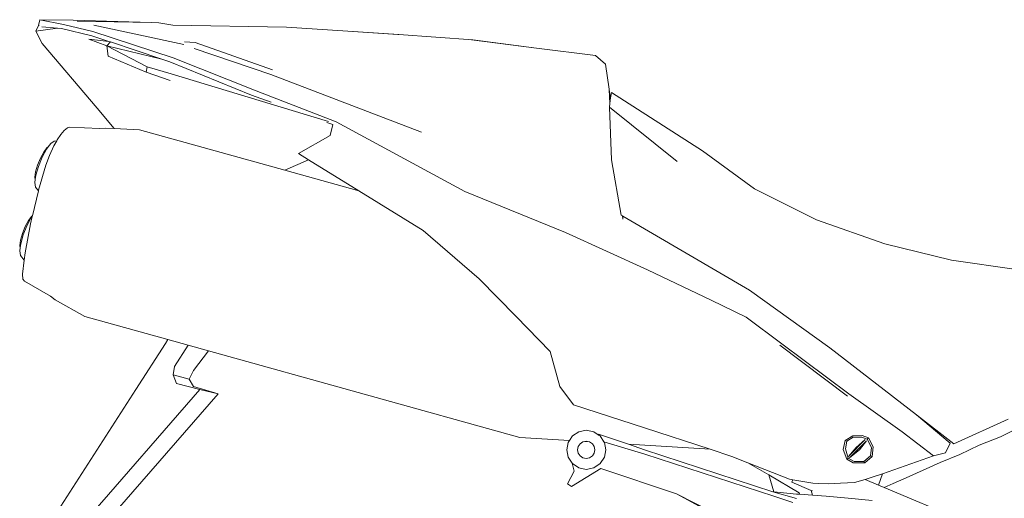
# Model space of a CAD drawing. Header units: inches. Extents: x 1987 to 3775, y 142 to 1299.
# Tile 4 of 50: x 2508 to 2536, y 376 to 390. Entities that reach past the tile are written whole.
import ezdxf

# ---------------------------------------------------------------- set-up
doc = ezdxf.new("R2010")
doc.units = ezdxf.units.IN
doc.header["$MEASUREMENT"] = 0
doc.layers.add('CAR', color=173, linetype='Continuous', lineweight=13)

# ---------------------------------------------------------------- blocks, each defined once
blk = doc.blocks.new('r')
at = {"layer": 'CAR'}
for p, q in [((-12.196, 37.943), (-12.237, 37.778)), ((-11.251, 37.925), (-12.196, 37.943)), ((-12.196, 37.943), (-11.52, 37.804)), ((-9.027, 37.861), (-11.251, 37.925)), ((-9.027, 37.861), (-11.14, 37.905)), ((-8.811, 37.856), (-9.027, 37.861)), ((-8.416, 37.792), (-8.811, 37.856)), ((-12.24, 37.778), (-12.307, 37.617)), ((-11.697, 37.699), (-12.307, 37.617)), ((-12.307, 37.617), (-12.134, 37.263)), ((-12.237, 37.778), (-12.24, 37.778)), ((-12.213, 37.775), (-12.237, 37.778)), ((-12.137, 37.744), (-11.697, 37.699)), ((-11.697, 37.699), (-11.584, 37.688)), ((-11.584, 37.688), (-10.716, 37.486)), ((-11.52, 37.804), (-10.693, 37.61)), ((-10.693, 37.61), (-8.401, 36.856)), ((-10.66, 37.788), (-8.098, 37.233)), ((-5.182, 37.732), (-8.416, 37.792)), ((-3.583, 37.626), (-5.182, 37.732)), ((-1.985, 37.521), (-3.583, 37.626)), ((-2.011, 37.521), (-3.583, 37.626)), ((-12.134, 37.263), (-10.565, 35.427)), ((-10.294, 37.203), (-10.8, 37.385)), ((-10.236, 37.325), (-10.8, 37.385)), ((-10.716, 37.486), (-10.236, 37.325)), ((-10.19, 37.31), (-10.294, 37.203)), ((-10.236, 37.325), (-10.19, 37.31)), ((-10.19, 37.31), (-8.725, 36.82)), ((-7.783, 37.295), (-8.087, 37.318)), ((-7.783, 37.295), (-5.584, 36.517)), ((-1.985, 37.521), (-2.011, 37.521)), ((0.12, 37.373), (-1.985, 37.521)), ((1.925, 37.138), (0.079, 37.373)), ((1.925, 37.138), (0.12, 37.373)), ((-10.294, 37.203), (-10.255, 36.91)), ((-9.144, 36.606), (-10.294, 37.203)), ((-8.725, 36.82), (-10.294, 37.203)), ((-7.805, 37.122), (-5.626, 36.389)), ((3.608, 36.923), (1.925, 37.138)), ((-10.255, 36.91), (-9.175, 36.455)), ((-8.725, 36.82), (-8.498, 36.744)), ((-8.498, 36.744), (-6.176, 35.796)), ((-8.401, 36.856), (-6.041, 35.92)), ((3.895, 36.68), (3.608, 36.923)), ((-9.144, 36.606), (-9.175, 36.455)), ((-9.175, 36.455), (-8.491, 36.215)), ((-8.458, 36.402), (-9.144, 36.606)), ((3.994, 35.964), (3.895, 36.68)), ((-3.991, 35.045), (-8.458, 36.402)), ((-5.626, 36.389), (-1.342, 34.747)), ((-6.041, 35.92), (-3.765, 35.037)), ((3.994, 35.961), (3.994, 35.964)), ((3.994, 35.959), (3.994, 35.961)), ((3.994, 35.959), (4.037, 35.729)), ((4.017, 35.564), (3.994, 35.959)), ((4.06, 35.873), (4.041, 35.763)), ((6.654, 34.219), (4.06, 35.873)), ((-6.176, 35.796), (-5.615, 35.594)), ((4.037, 35.729), (4.017, 35.564)), ((4.041, 35.763), (4.037, 35.729)), ((-10.565, 35.427), (-10.08, 34.848)), ((4.017, 35.564), (4.003, 35.456)), ((4.003, 35.456), (4.065, 33.961)), ((4.003, 35.456), (5.926, 33.91)), ((-4.037, 35.023), (-3.859, 34.959)), ((-3.765, 35.037), (-0.106, 33.058)), ((-11.507, 34.793), (-11.596, 34.682)), ((-11.411, 34.873), (-11.507, 34.793)), ((-11.353, 34.887), (-11.411, 34.873)), ((-10.498, 34.848), (-11.353, 34.887)), ((-10.326, 34.86), (-10.498, 34.848)), ((-10.08, 34.848), (-10.326, 34.86)), ((-9.364, 34.813), (-10.08, 34.848)), ((-5.226, 33.663), (-9.364, 34.813)), ((-3.859, 34.959), (-3.94, 34.646)), ((-11.888, 34.421), (-11.786, 34.491)), ((-11.716, 34.499), (-11.796, 34.361)), ((-11.716, 34.499), (-11.786, 34.491)), ((-11.701, 34.525), (-11.716, 34.499)), ((-11.596, 34.682), (-11.701, 34.525)), ((-3.94, 34.646), (-4.843, 34.137)), ((-12.088, 34.179), (-12.182, 34.007)), ((-12.134, 34.031), (-12.01, 34.259)), ((-11.996, 34.302), (-12.088, 34.179)), ((-12.01, 34.259), (-11.959, 34.327)), ((-11.959, 34.327), (-11.996, 34.302)), ((-11.959, 34.327), (-11.888, 34.421)), ((-11.796, 34.361), (-11.923, 34.085)), ((8.132, 33.138), (6.654, 34.219)), ((-12.182, 34.007), (-12.263, 33.81)), ((-12.24, 33.772), (-12.134, 34.031)), ((-11.923, 34.085), (-12.031, 33.81)), ((-5.226, 33.663), (-4.56, 33.963)), ((-4.843, 34.137), (-4.56, 33.963)), ((-4.56, 33.963), (-3.12, 33.078)), ((4.065, 33.961), (4.338, 32.388)), ((-12.318, 33.619), (-12.339, 33.463)), ((-12.263, 33.81), (-12.318, 33.619)), ((-12.313, 33.52), (-12.24, 33.772)), ((-12.031, 33.81), (-12.232, 33.097)), ((-3.12, 33.078), (-5.226, 33.663)), ((-12.341, 33.314), (-12.329, 33.402)), ((-12.339, 33.463), (-12.329, 33.402)), ((-12.329, 33.402), (-12.313, 33.52)), ((-12.236, 33.082), (-12.41, 32.368)), ((-12.321, 33.186), (-12.341, 33.314)), ((-12.236, 33.082), (-12.321, 33.186)), ((-12.232, 33.097), (-12.236, 33.082)), ((-3.12, 33.078), (-1.292, 31.954)), ((-0.106, 33.058), (2.751, 31.893)), ((9.896, 32.256), (8.132, 33.138)), ((-12.518, 32.235), (-12.612, 32.062)), ((-12.564, 32.087), (-12.44, 32.315)), ((-12.425, 32.357), (-12.518, 32.235)), ((-12.415, 32.348), (-12.466, 32.138)), ((-12.44, 32.315), (-12.415, 32.348)), ((-12.41, 32.368), (-12.425, 32.357)), ((-12.41, 32.368), (-12.415, 32.348)), ((4.338, 32.388), (4.377, 32.365)), ((4.388, 32.276), (4.377, 32.365)), ((4.377, 32.365), (4.382, 32.362)), ((4.388, 32.276), (4.382, 32.362)), ((4.382, 32.362), (7.992, 30.257)), ((11.837, 31.572), (9.896, 32.256)), ((-12.612, 32.062), (-12.692, 31.865)), ((-12.67, 31.827), (-12.564, 32.087)), ((-12.466, 32.138), (-12.619, 31.314)), ((-1.292, 31.954), (0.301, 30.58)), ((-12.747, 31.674), (-12.769, 31.519)), ((-12.692, 31.865), (-12.747, 31.674)), ((-12.743, 31.575), (-12.67, 31.827)), ((2.751, 31.893), (5.085, 30.831)), ((-12.771, 31.369), (-12.759, 31.458)), ((-12.75, 31.241), (-12.771, 31.369)), ((-12.769, 31.519), (-12.759, 31.458)), ((-12.759, 31.458), (-12.743, 31.575)), ((13.734, 31.109), (11.837, 31.572)), ((-12.644, 31.11), (-12.75, 31.241)), ((-12.644, 31.11), (-12.692, 30.708)), ((-12.619, 31.314), (-12.644, 31.11)), ((15.587, 30.844), (13.734, 31.109)), ((5.085, 30.831), (6.901, 29.966)), ((-12.692, 30.708), (-12.684, 30.566)), ((-12.684, 30.566), (-12.638, 30.51)), ((0.301, 30.58), (1.355, 29.507)), ((-11.896, 30.084), (-12.638, 30.51)), ((7.992, 30.257), (10.274, 28.618)), ((-11.758, 29.98), (-11.896, 30.084)), ((-10.922, 29.505), (-11.758, 29.98)), ((6.901, 29.966), (7.894, 29.487)), ((-8.559, 28.848), (-10.922, 29.505)), ((1.355, 29.507), (2.319, 28.508)), ((7.894, 29.487), (8.905, 28.724)), ((-8.559, 28.848), (-8.628, 28.735)), ((-7.978, 28.686), (-8.559, 28.848)), ((-8.628, 28.735), (-9.469, 27.433)), ((-8.365, 28.088), (-7.978, 28.686)), ((-7.396, 28.525), (-7.978, 28.686)), ((8.854, 28.687), (10.771, 27.243)), ((8.905, 28.724), (10.811, 27.302)), ((10.274, 28.618), (12.735, 26.708)), ((-7.825, 27.973), (-7.396, 28.525)), ((1.455, 26.065), (-7.396, 28.525)), ((2.319, 28.508), (2.59, 27.51)), ((-8.408, 27.845), (-8.365, 28.088)), ((-8.31, 27.602), (-8.408, 27.845)), ((-7.949, 27.723), (-8.408, 27.845)), ((-7.949, 27.723), (-7.825, 27.973)), ((-7.644, 27.434), (-8.31, 27.602)), ((-7.824, 27.512), (-7.949, 27.723)), ((-7.123, 27.305), (-7.824, 27.512)), ((2.59, 27.51), (2.985, 26.993)), ((-12.395, 22.876), (-9.469, 27.433)), ((-11.141, 23.42), (-7.644, 27.434)), ((-10.616, 23.309), (-7.123, 27.305)), ((-7.123, 27.305), (-7.644, 27.434)), ((10.811, 27.302), (12.326, 26.228)), ((2.985, 26.993), (4.997, 26.342)), ((13.7, 25.9), (12.735, 26.708)), ((12.735, 26.708), (13.801, 25.881)), ((4.997, 26.342), (6.865, 25.731)), ((13.801, 25.881), (15.345, 26.587)), ((15.658, 26.348), (15.126, 26.085)), ((2.865, 25.978), (1.455, 26.065)), ((2.952, 26.108), (2.865, 25.978)), ((3.132, 26.229), (2.952, 26.108)), ((3.346, 26.271), (3.132, 26.229)), ((3.559, 26.229), (3.346, 26.271)), ((3.716, 26.123), (3.559, 26.229)), ((3.696, 26.162), (3.716, 26.123)), ((4.542, 25.875), (3.696, 26.162)), ((3.739, 26.108), (3.716, 26.123)), ((3.849, 25.944), (3.739, 26.108)), ((10.713, 25.984), (10.926, 26.112)), ((10.941, 26.07), (10.756, 25.957)), ((10.926, 26.112), (11.19, 26.118)), ((11.185, 26.073), (10.941, 26.07)), ((11.335, 26.018), (11.185, 26.073)), ((11.19, 26.118), (11.377, 26.055)), ((11.335, 26.018), (11.377, 26.055)), ((11.377, 26.055), (11.502, 25.803)), ((12.326, 26.228), (13.218, 25.541)), ((15.126, 26.085), (14.524, 25.847)), ((2.831, 25.927), (2.789, 25.714)), ((2.865, 25.978), (2.831, 25.927)), ((3.119, 25.808), (3.1, 25.714)), ((3.172, 25.888), (3.119, 25.808)), ((3.251, 25.941), (3.172, 25.888)), ((3.251, 25.941), (3.301, 25.951)), ((3.346, 25.96), (3.301, 25.951)), ((3.43, 25.943), (3.301, 25.951)), ((3.43, 25.943), (3.346, 25.96)), ((3.44, 25.941), (3.43, 25.943)), ((3.44, 25.941), (3.519, 25.888)), ((3.572, 25.808), (3.519, 25.888)), ((3.591, 25.714), (3.572, 25.808)), ((5.008, 25.591), (3.849, 25.944)), ((3.86, 25.927), (3.849, 25.944)), ((3.902, 25.714), (3.86, 25.927)), ((6.865, 25.731), (4.542, 25.875)), ((5.003, 25.718), (4.542, 25.875)), ((10.655, 25.72), (10.713, 25.984)), ((10.756, 25.957), (10.713, 25.984)), ((10.756, 25.957), (10.721, 25.741)), ((11.278, 26.004), (10.802, 25.52)), ((10.802, 25.52), (11.023, 25.783)), ((10.837, 25.485), (11.317, 25.973)), ((11.023, 25.783), (11.278, 26.004)), ((11.317, 25.973), (11.115, 25.71)), ((11.456, 25.784), (11.335, 26.018)), ((11.429, 25.543), (11.456, 25.784)), ((11.502, 25.803), (11.479, 25.524)), ((13.563, 25.628), (13.7, 25.9)), ((14.524, 25.847), (13.972, 25.58)), ((2.789, 25.714), (2.831, 25.501)), ((2.831, 25.501), (2.941, 25.337)), ((3.1, 25.714), (3.119, 25.62)), ((3.119, 25.62), (3.172, 25.541)), ((3.172, 25.541), (3.251, 25.487)), ((3.251, 25.487), (3.346, 25.469)), ((3.44, 25.487), (3.346, 25.469)), ((3.44, 25.487), (3.519, 25.541)), ((3.519, 25.541), (3.572, 25.62)), ((3.572, 25.62), (3.591, 25.714)), ((3.739, 25.321), (3.86, 25.501)), ((3.86, 25.501), (3.902, 25.714)), ((8.648, 24.523), (5.003, 25.718)), ((8.681, 24.397), (5.008, 25.591)), ((6.865, 25.731), (7.488, 25.528)), ((7.488, 25.528), (7.942, 25.348)), ((10.759, 25.447), (10.655, 25.72)), ((10.721, 25.741), (10.794, 25.476)), ((11.115, 25.71), (10.837, 25.485)), ((11.243, 25.385), (11.429, 25.543)), ((11.479, 25.524), (11.265, 25.342)), ((11.429, 25.543), (11.479, 25.524)), ((11.774, 25.036), (13.218, 25.541)), ((13.218, 25.541), (13.563, 25.628)), ((13.972, 25.58), (13.413, 25.35)), ((2.941, 25.337), (3.003, 25.103)), ((2.941, 25.337), (2.952, 25.321)), ((2.952, 25.321), (3.132, 25.2)), ((3.559, 25.2), (3.739, 25.321)), ((7.942, 25.348), (9.124, 24.88)), ((7.942, 25.348), (8.537, 25)), ((10.759, 25.447), (10.794, 25.476)), ((10.94, 25.342), (10.759, 25.447)), ((10.794, 25.476), (10.961, 25.381)), ((11.265, 25.342), (10.94, 25.342)), ((10.961, 25.381), (11.243, 25.385)), ((11.243, 25.385), (11.265, 25.342)), ((12.443, 24.92), (13.413, 25.35)), ((3.003, 25.103), (2.813, 24.75)), ((2.921, 24.668), (3.755, 25.184)), ((3.132, 25.2), (3.346, 25.157)), ((3.346, 25.157), (3.559, 25.2)), ((3.755, 25.184), (5.907, 24.461)), ((8.678, 24.52), (8.537, 25)), ((8.537, 25), (9.405, 24.493)), ((11.275, 24.873), (11.506, 24.942)), ((11.506, 24.942), (11.774, 25.036)), ((11.657, 24.713), (11.774, 25.036)), ((2.813, 24.75), (2.921, 24.668)), ((9.124, 24.88), (9.219, 24.863)), ((9.219, 24.863), (9.189, 24.793)), ((9.743, 24.561), (9.189, 24.793)), ((9.219, 24.863), (9.785, 24.762)), ((9.785, 24.762), (9.96, 24.755)), ((9.96, 24.755), (10.233, 24.743)), ((10.233, 24.743), (10.575, 24.762)), ((10.575, 24.762), (10.978, 24.784)), ((10.978, 24.784), (11.275, 24.873)), ((11.275, 24.873), (11.657, 24.713)), ((11.657, 24.713), (11.818, 24.645)), ((12.072, 24.757), (11.818, 24.645)), ((12.443, 24.92), (12.072, 24.757)), ((5.907, 24.461), (8.849, 22.98)), ((5.907, 24.461), (7.764, 23.46)), ((9.328, 24.335), (8.648, 24.523)), ((8.678, 24.52), (8.648, 24.523)), ((9.326, 24.457), (8.678, 24.52)), ((9.219, 24.219), (8.681, 24.397)), ((9.42, 24.451), (9.326, 24.457)), ((9.405, 24.493), (9.42, 24.451)), ((9.781, 24.427), (9.42, 24.451)), ((9.743, 24.561), (9.781, 24.427)), ((9.779, 24.547), (9.743, 24.561)), ((10.164, 24.401), (9.781, 24.427)), ((10.794, 24.339), (10.164, 24.401)), ((11.818, 24.645), (16.786, 22.565)), ((11.481, 24.27), (10.794, 24.339))]:
    blk.add_line(p, q, dxfattribs=at)
blk = doc.blocks.new('*U22')
at = {"layer": 'CAR'}
blk.add_blockref('r', (4.432, -10), dxfattribs=at)

msp = doc.modelspace()

# ---------------------------------------------------------------- block references
at = {"layer": 'CAR'}
msp.add_blockref('*U22', (2515.94, 361.8), dxfattribs=at)

doc.saveas('drawing.dxf')
